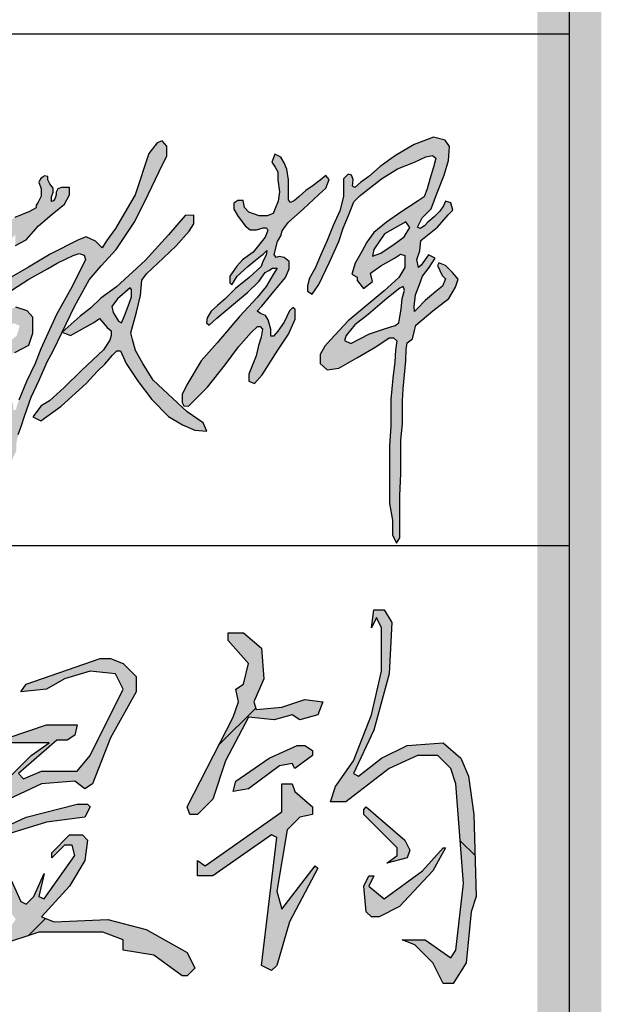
# Model space of a CAD drawing. Extents: x 687841 to 771941, y 252015 to 732780.
# Tile 33 of 98: x 770081 to 770991, y 393715 to 395254. Entities that reach past the tile are written whole.
import ezdxf

# ---------------------------------------------------------------- set-up
doc = ezdxf.new("R2010")
doc.units = 0
doc.header["$LTSCALE"] = 1000
doc.header["$MEASUREMENT"] = 0
doc.layers.get('0').update_dxf_attribs({"linetype": 'CONTINUOUS'})
doc.layers.add('PUB_TITLE', color=4, linetype='CONTINUOUS')

# ---------------------------------------------------------------- blocks, each defined once
blk = doc.blocks.new('李敬辉')
h = blk.add_hatch(color=3)
h.paths.add_polyline_path([(3996.515418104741, 949.8547423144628), (3919.837361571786, 887.2040602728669), (3809.476684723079, 792.9538422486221), (3729.932400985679, 732.1403451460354), (3679.72012962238, 668.5681476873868), (3669.576898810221, 638.6948370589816), (3706.946696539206, 622.1578117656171), (3817.454301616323, 677.6368172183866), (3907.141816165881, 707.510127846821), (3970.136618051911, 727.7812186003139), (3990.423079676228, 742.7178177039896), (3996.295476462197, 778.459170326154), (4005.99273953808, 824.1076287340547), (4011.865136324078, 887.0548775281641), (4025.745346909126, 937.199391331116), (4016.669824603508, 959.070908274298)], flags=16)
h.paths.add_polyline_path([(4032.029908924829, 1341.098688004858), (3905.536647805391, 1269.765277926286), (3844.168647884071, 1178.408328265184), (3835.401855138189, 1138.361473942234), (3884.24580103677, 1155.881958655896), (3964.399881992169, 1209.69499644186), (4023.263116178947, 1252.244680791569), (4055.82574677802, 1307.309189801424)], flags=16)
h.paths.add_polyline_path([(3256.286730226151, 1743.453381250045), (3239.085076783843, 1695.707533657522), (3257.897749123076, 1665.240977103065), (3275.375898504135, 1637.036219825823), (3275.375898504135, 1590.599689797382), (3284.339872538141, 1520.294819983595), (3276.611267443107, 1463.661475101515), (3258.577855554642, 1420.542940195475), (3246.484582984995, 1391.627491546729), (3212.206675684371, 1376.780794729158), (3163.259068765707, 1376.780794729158), (3103.362829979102, 1398.661867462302), (3077.601038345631, 1426.334985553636), (3069.228382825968, 1468.810022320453), (3038.314187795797, 1468.810022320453), (3013.840271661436, 1452.72099494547), (3013.840271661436, 1416.038003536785), (3040.246339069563, 1372.919468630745), (3083.009439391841, 1316.581341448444), (3111.423826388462, 1294.779525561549), (3148.46393700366, 1294.779525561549), (3188.041038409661, 1305.933942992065), (3207.829701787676, 1305.933942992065), (3215.440674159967, 1290.216354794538), (3199.203978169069, 1250.668987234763), (3128.95448232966, 1162.909061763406), (3065.652528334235, 1116.906139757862), (3031.318195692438, 1079.707135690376), (2990.226741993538, 1019.632357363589), (2990.226741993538, 979.9753792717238), (3002.529502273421, 969.2679479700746), (3034.675911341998, 1019.632357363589), (3096.34520427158, 1076.360360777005), (3141.856448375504, 1114.341140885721), (3172.364111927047, 1137.829385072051), (3187.867969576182, 1149.823362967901), (3209.302138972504, 1171.483865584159), (3205.360766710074, 1144.654355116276), (3186.409278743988, 1107.129554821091), (3176.238780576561, 1077.546627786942), (3105.422304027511, 1013.050216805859), (3024.622820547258, 946.3531636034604), (2961.744524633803, 885.9407848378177), (2916.392828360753, 845.5490227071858), (2879.880262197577, 812.3709826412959), (2856.711348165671, 773.9496244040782), (2851.288975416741, 744.3946902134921), (2868.049384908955, 729.617166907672), (2913.893921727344, 770.9940747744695), (3024.241978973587, 863.8615137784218), (3094.972180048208, 923.3870985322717), (3162.195641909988, 988.1211843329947), (3199.760592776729, 1041.004612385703), (3221.666419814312, 1053.467835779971), (3242.776986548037, 1066.727337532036), (3269.91904719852, 1066.727337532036), (3247.300663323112, 1030.263792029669), (3206.217772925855, 959.6751714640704), (3152.251845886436, 892.8381540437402), (3048.010324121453, 780.3212003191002), (2914.632393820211, 624.9261803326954), (2820.037656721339, 519.2316109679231), (2736.441353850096, 377.1421853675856), (2707.472380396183, 319.8508400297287), (2707.472380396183, 271.6054551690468), (2718.347773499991, 252.813600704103), (2745.398116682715, 249.2491786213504), (2858.105588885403, 362.5780372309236), (2963.060568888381, 494.8127452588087), (3040.665715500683, 600.8559323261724), (3088.007928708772, 652.0849720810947), (3116.167444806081, 687.1752943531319), (3154.265799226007, 721.2723765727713), (3169.925599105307, 721.2723765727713), (3184.202425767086, 706.992766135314), (3175.243860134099, 659.2123547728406), (3160.037915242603, 608.5996072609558), (3147.189131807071, 547.3029244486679), (3102.52858411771, 439.3196871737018), (3102.52858411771, 399.0522627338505), (3135.403099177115, 384.2168425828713), (3182.063628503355, 435.0809635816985), (3275.475052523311, 581.1097354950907), (3338.135209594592, 676.2815813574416), (3378.237827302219, 765.6095557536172), (3378.237827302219, 823.2136564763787), (3364.034915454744, 834.0665606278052), (3343.148121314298, 814.8652686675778), (3312.235729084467, 748.0779413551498), (3274.639454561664, 693.8133081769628), (3249.575346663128, 663.7589996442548), (3233.701464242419, 663.7589996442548), (3233.701464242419, 706.8915871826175), (3217.92876399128, 760.4662923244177), (3202.279780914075, 787.0130638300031), (3172.437801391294, 798.6499924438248), (3152.785700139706, 811.7415371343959), (3178.98850180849, 841.9247926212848), (3250.33274815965, 928.911598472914), (3319.167147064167, 1012.838261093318), (3341.295743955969, 1063.054429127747), (3341.295743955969, 1107.035683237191), (3311.164865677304, 1129.769020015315), (3281.898655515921, 1136.62872816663), (3265.639875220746, 1130.852084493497), (3253.712548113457, 1147.664878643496), (3273.430000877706, 1224.706243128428), (3292.2830108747, 1258.871452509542), (3300.910537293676, 1289.205127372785), (3335.226391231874, 1337.753936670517), (3426.717607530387, 1418.450559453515), (3514.865530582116, 1502.069117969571), (3559.831878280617, 1542.099671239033), (3577.818192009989, 1591.933678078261), (3558.19673836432, 1616.442143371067), (3526.311509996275, 1589.482786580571), (3483.798097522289, 1557.621759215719), (3439.649545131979, 1527.39454709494), (3401.22375709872, 1491.448700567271), (3374.244173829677, 1468.574050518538), (3349.717075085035, 1456.319817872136), (3337.453525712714, 1471.841905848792), (3337.453525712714, 1533.930145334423), (3337.453525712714, 1591.185291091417), (3327.696770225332, 1652.868702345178), (3311.992351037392, 1690.289625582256), (3293.066327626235, 1724.491596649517)])
h.paths.add_polyline_path([(2399.124112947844, 949.9947065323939), (2324.079618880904, 885.5519203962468), (2291.833830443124, 840.4419588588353), (2298.283123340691, 804.1196142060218), (2329.942550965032, 753.1511664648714), (2348.117257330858, 743.7777234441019), (2366.878549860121, 785.3726157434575), (2388.570970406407, 842.1994372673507), (2407.918398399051, 897.8546065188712), (2407.918398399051, 924.2175695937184), (2407.918398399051, 940.0353249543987)], flags=16)
h.paths.add_polyline_path([(2725.67412876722, 1378.992116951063), (2627.52381868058, 1264.198187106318), (2489.221313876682, 1112.62570795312), (2318.261982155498, 957.2734079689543), (2225.509707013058, 889.4683328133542), (2164.861024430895, 831.4172459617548), (2104.230369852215, 784.0029899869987), (1996.79991962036, 688.9801020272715), (2046.421999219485, 668.3485893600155), (2183.72958358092, 745.8025391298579), (2217.685102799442, 769.9677829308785), (2263.688511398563, 715.8439009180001), (2286.840974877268, 695.6006905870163), (2286.840974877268, 668.1276819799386), (2279.123411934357, 640.654785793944), (2241.555080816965, 583.8998013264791), (2112.426125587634, 460.6810373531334), (2008.493558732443, 361.153999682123), (1921.131205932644, 281.1597836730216), (1873.490178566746, 252.013724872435), (1823.904605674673, 185.949377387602), (1871.545633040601, 163.6041181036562), (1991.13461952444, 251.0421820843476), (2139.357033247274, 383.4063991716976), (2206.763738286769, 457.6508401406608), (2250.424633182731, 499.7481421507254), (2296.029172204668, 551.9527718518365), (2320.652946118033, 577.3518367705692), (2342.893868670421, 577.3518367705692), (2377.095244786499, 502.723140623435), (2447.917805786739, 397.0979350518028), (2527.450371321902, 290.3825824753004), (2627.415650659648, 188.7907072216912), (2710.223228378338, 140.1671379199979), (2783.640469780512, 107.7515374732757), (2853.79576930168, 101.2286428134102), (2831.842752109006, 151.6147124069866), (2737.541287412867, 216.0881141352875), (2653.026232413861, 296.2742328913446), (2536.300768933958, 404.1069383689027), (2474.980543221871, 501.9305721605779), (2432.451806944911, 579.2642313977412), (2413.376601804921, 645.4475203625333), (2403.83911190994, 683.5690516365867), (2436.72444377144, 807.2430084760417), (2460.581802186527, 906.2978777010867), (2469.262285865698, 996.3725527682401), (2496.638935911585, 1033.069709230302), (2598.221777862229, 1129.443673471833), (2672.22818559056, 1199.655244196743), (2749.127209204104, 1286.240246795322), (2776.503859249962, 1328.942261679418), (2776.503859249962, 1380.623234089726)])
h.paths.add_polyline_path([(1689.874286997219, 731.2899922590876), (1619.251386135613, 718.7695465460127), (1581.092187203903, 687.4684884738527), (1558.310649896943, 632.2648021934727), (1548.059025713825, 601.5328195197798), (1587.357143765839, 575.9228526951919), (1663.106082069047, 612.3459266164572), (1728.603170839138, 668.6878761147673), (1745.119751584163, 726.1679764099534), (1710.377760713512, 741.534023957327)], flags=16)
h.paths.add_polyline_path([(1183.492006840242, 736.0726089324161), (1135.321406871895, 680.4368885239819), (1135.321406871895, 637.9287999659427), (1187.871008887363, 631.0524534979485), (1265.444381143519, 671.0600728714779), (1343.643325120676, 713.5682738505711), (1415.586326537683, 756.7015359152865), (1451.870387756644, 777.3304628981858), (1476.894157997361, 766.0782391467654), (1476.894157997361, 656.6135171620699), (1466.108904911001, 576.700469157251), (1445.612867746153, 528.9126380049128), (1445.612867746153, 488.572139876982), (1491.573685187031, 468.7122853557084), (1546.399998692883, 468.7122853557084), (1627.277678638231, 509.4725637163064), (1666.32205254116, 542.217220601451), (1715.824696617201, 568.6917053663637), (1799.968600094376, 610.5205458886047), (1823.691424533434, 682.5129682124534), (1823.691424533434, 776.4544780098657), (1789.425147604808, 814.2065936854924), (1723.528738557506, 836.1555687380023), (1652.36071594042, 814.2065936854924), (1588.975382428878, 754.226473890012), (1566.47237777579, 775.8476291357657), (1572.098016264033, 819.5224234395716), (1640.482740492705, 889.1421993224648), (1699.32005942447, 937.5600380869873), (1798.997341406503, 1001.886468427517), (1910.19248946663, 1063.497030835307), (1966.90791238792, 1096.737689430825), (2020.896599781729, 1122.349454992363), (2062.887876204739, 1141.966817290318), (2097.244293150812, 1154.500191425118), (2128.328627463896, 1145.236471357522), (2134.872567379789, 1119.079800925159), (2057.26268841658, 959.4752868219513), (1963.602027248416, 793.8271290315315), (1869.933478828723, 588.9590862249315), (1838.080700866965, 503.2660219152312), (1786.626074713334, 396.7616836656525), (1740.733989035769, 285.180635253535), (1721.140253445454, 227.6262246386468), (1708.657889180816, 227.6262246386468), (1705.388736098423, 264.7481078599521), (1693.500845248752, 298.9002763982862), (1697.364471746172, 321.1733613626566), (1684.28763406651, 345.8222405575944), (1673.474888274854, 360.2560926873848), (1659.458791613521, 385.1543217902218), (1665.685438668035, 400.5263276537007), (1660.008195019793, 414.6172955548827), (1640.595640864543, 405.284324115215), (1640.595640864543, 365.7562929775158), (1657.332839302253, 320.4454350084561), (1666.274052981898, 251.4761273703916), (1666.274052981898, 180.9552967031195), (1666.274052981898, 123.1384953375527), (1666.274052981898, 64.65121477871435), (1644.698814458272, 8.411231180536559), (1644.698814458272, -29.43250765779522), (1644.698814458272, -68.853064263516), (1667.316972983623, -85.14692280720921), (1699.403213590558, -69.37874513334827), (1725.703366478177, -14.71557930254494), (1725.703366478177, 32.06349769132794), (1737.275541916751, 83.0474595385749), (1754.556735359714, 130.2676767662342), (1774.862351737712, 189.8965931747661), (1813.726220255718, 303.5021200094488), (1860.170864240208, 404.1981118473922), (1908.211211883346, 512.7007344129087), (1944.435104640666, 578.6309635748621), (1996.79991962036, 688.9801020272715), (2070.264259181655, 840.4708510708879), (2157.681822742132, 997.994451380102), (2228.243879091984, 1080.907680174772), (2316.446336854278, 1178.183823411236), (2427.769709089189, 1344.311569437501), (2506.371804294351, 1503.742168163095), (2572.071933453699, 1639.363335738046), (2617.341618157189, 1732.811059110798), (2617.341618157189, 1789.920652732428), (2589.362140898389, 1821.183937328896), (2559.721849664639, 1810.488647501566), (2511.144943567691, 1746.316683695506), (2429.485524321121, 1500.876667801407), (2312.816173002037, 1303.115547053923), (2260.44459752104, 1228.805227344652), (2233.130820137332, 1186.955813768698), (2195.347054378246, 1227.440548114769), (2139.353878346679, 1253.823859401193), (2094.286348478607, 1236.083366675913), (1925.694995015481, 1150.45719289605), (1796.810544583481, 1074.057977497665), (1563.674656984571, 938.5519290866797), (1446.220636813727, 861.5309128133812), (1288.392001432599, 792.7621643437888), (1232.417980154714, 768.0053609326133)])
h.paths.add_polyline_path([(1507.571059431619, 1611.519450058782), (1471.802373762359, 1551.269182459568), (1453.918143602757, 1489.48729035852), (1475.873096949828, 1432.023041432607), (1499.378007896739, 1368.198683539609), (1516.057618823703, 1322.90749057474), (1506.485097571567, 1297.615908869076), (1495.754379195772, 1275.149796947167), (1446.189313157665, 1256.257775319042), (1384.871791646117, 1233.280934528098), (1345.99507817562, 1178.441380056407), (1345.99507817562, 1146.784396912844), (1361.835383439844, 1129.934841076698), (1409.867393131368, 1150.35859962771), (1463.009440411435, 1178.441380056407), (1522.794130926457, 1196.312168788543), (1539.656398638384, 1176.398914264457), (1546.810135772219, 1106.447496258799), (1546.810135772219, 1050.79266427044), (1561.62847858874, 1031.900642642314), (1604.550901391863, 1046.707845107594), (1636.742605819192, 1085.513121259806), (1636.742605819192, 1138.104366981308), (1655.797304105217, 1165.83324591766), (1674.192628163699, 1205.149026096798), (1692.233025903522, 1237.834099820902), (1720.042798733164, 1265.622786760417), (1720.042798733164, 1239.892529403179), (1720.042798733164, 1200.782479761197), (1783.902043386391, 1235.775670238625), (1857.031062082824, 1317.083413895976), (1938.4000051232, 1387.069794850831), (2010.499174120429, 1445.734813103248), (2041.398946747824, 1501.312299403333), (2041.398946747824, 1544.539095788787), (1994.019550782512, 1544.539095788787), (1970.877453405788, 1537.53020489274), (1961.976802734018, 1517.251806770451), (1961.976802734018, 1500.886785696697), (1956.280178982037, 1482.387225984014), (1946.311369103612, 1466.733717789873), (1933.494360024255, 1462.820340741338), (1933.494360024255, 1489.146654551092), (1943.46316990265, 1517.251806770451), (1943.46316990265, 1540.376256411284), (1923.871011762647, 1567.552698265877), (1911.765883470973, 1591.388773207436), (1911.765883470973, 1609.888332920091), (1891.472210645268, 1614.513222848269), (1883.639719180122, 1608.821007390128), (1868.368197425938, 1597.266258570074), (1858.873524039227, 1574.795424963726), (1873.10978769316, 1539.779300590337), (1873.10978769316, 1518.307215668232), (1873.10978769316, 1493.006181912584), (1854.091821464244, 1459.176661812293), (1843.223864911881, 1441.290021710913), (1843.223864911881, 1424.680934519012), (1803.503440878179, 1402.03056448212), (1716.115623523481, 1368.089522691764), (1670.884489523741, 1330.801930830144), (1650.530648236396, 1304.248751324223), (1608.691933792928, 1304.248751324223), (1593.991674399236, 1337.581482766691), (1593.991674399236, 1420.390047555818), (1550.660241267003, 1470.996499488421), (1550.660241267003, 1520.699086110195), (1566.034522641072, 1577.631246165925), (1566.034522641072, 1619.200843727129), (1532.572970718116, 1619.200843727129)], flags=17)
h.paths.add_polyline_path([(168.3466233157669, 582.6222484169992), (174.9746187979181, 641.5664081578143), (267.1028996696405, 713.0941942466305), (434.7896980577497, 770.0514241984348), (553.4297355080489, 799.1924240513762), (623.6857664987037, 799.1924240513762), (670.081284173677, 766.0776770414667), (662.7905342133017, 731.6383851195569), (607.7787576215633, 654.1500345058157), (515.7140254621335, 561.9706123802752), (470.6440167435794, 525.5443906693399), (470.6440167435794, 498.3903206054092), (527.6442821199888, 480.5084021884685), (649.5983173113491, 493.0920285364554), (809.3890755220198, 516.2388499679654), (985.6238517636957, 537.9385875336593), (1089.192928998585, 557.1345957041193), (1145.989027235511, 572.9921481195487), (1190.25656444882, 543.7808851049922), (1208.631832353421, 504.5543672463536), (1178.563150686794, 451.1395248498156), (1102.556862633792, 432.7782430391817), (970.589623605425, 406.0708218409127), (837.7870119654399, 406.0708218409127), (676.0104691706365, 394.2933669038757), (617.3928665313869, 394.2933669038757), (617.3928665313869, 362.6638144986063), (653.1658338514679, 285.7908567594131), (662.541973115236, 223.9548901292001), (643.7896945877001, 171.4879820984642), (596.9089982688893, 109.6520154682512), (500.3347863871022, 64.68044425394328), (399.0723921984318, 64.68044425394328), (276.4846726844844, 64.68044425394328), (186.6862859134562, 64.68044425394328), (113.4294937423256, 31.87800294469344), (0, 0), (30.72039399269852, 82.64679088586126), (125.2450472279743, 138.1381626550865), (253.6920932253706, 168.2718404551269), (377.2470151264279, 168.2718404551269), (435.2929047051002, 152.5285078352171), (527.3369046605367, 169.1004960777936), (556.3599621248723, 220.4737720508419), (526.5078418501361, 280.9616977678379), (446.0727493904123, 328.1920328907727), (375.5884388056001, 362.9933206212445), (287.6904289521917, 362.9933206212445), (223.0109101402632, 326.5348340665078), (138.4296022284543, 258.589457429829), (74.57914622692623, 189.8155375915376), (15.70419383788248, 169.1004960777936), (-13.3188636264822, 198.9301873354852), (28.14261484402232, 265.2182527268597), (101.1145645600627, 355.5358697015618), (176.3168036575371, 421.4631759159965), (249.6434543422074, 448.7945339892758), (316.5685863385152, 466.821700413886), (361.9612963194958, 491.2455126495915), (424.2816255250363, 559.4976863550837), (478.9857993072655, 604.8560984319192), (519.722777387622, 656.02982702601), (537.1815466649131, 689.1763891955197), (503.4279410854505, 689.1763891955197), (447.5600596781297, 663.0080269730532), (349.7912672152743, 615.9049524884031), (291.5955198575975, 607.1822025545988), (224.6703878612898, 582.1769486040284), (183.9334097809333, 575.7801903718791)])
h.paths.add_polyline_path([(454.2038296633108, 1235.907652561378), (412.5976764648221, 1217.559074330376), (373.1659258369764, 1178.999550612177), (341.3327533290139, 1152.665817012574), (323.3288622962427, 1137.021977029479), (332.7221281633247, 1129.460761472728), (391.1698168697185, 1138.847020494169), (442.9317672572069, 1147.159600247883), (466.8387559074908, 1162.83430175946), (466.8387559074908, 1193.339756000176), (466.8387559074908, 1220.716419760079), (460.5765035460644, 1231.406313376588)], flags=16)
h.paths.add_polyline_path([(584.8570525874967, 1900.046747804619), (575.7411926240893, 1780.415339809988), (575.7411926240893, 1654.027426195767), (581.8109960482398, 1572.947222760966), (581.8109960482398, 1526.92552643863), (593.3682983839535, 1507.838679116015), (633.2214535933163, 1521.034438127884), (723.3524570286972, 1567.230836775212), (787.9111882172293, 1588.935071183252), (787.9111882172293, 1628.123365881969), (740.8409725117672, 1726.611632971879), (669.0421951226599, 1826.692456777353), (622.5840301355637, 1881.556069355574)], flags=16)
h.paths.add_polyline_path([(550.6811410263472, 2092.742400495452), (509.9966695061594, 2033.609823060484), (509.9966695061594, 1861.755685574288), (521.1927357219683, 1723.200103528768), (521.1927357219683, 1632.011223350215), (521.1927357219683, 1554.473632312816), (516.2323305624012, 1519.188821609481), (503.139267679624, 1492.229689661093), (449.9737839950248, 1471.613915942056), (373.7671597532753, 1446.783701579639), (280.4397912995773, 1421.155747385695), (207.0601833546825, 1394.815943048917), (197.086415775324, 1357.0860867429), (229.1453890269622, 1323.627443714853), (367.3555003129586, 1359.221637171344), (439.3099945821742, 1380.578265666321), (478.4934094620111, 1380.578265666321), (499.6499476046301, 1370.128053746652), (481.2163140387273, 1327.716197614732), (410.9089032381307, 1298.553950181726), (364.9214944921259, 1259.229063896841), (303.171075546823, 1209.664642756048), (255.0750664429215, 1158.070909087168), (215.4664160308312, 1107.183966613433), (185.0524980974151, 1049.936015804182), (185.0524980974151, 1017.424857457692), (251.5384228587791, 1017.424857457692), (369.657000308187, 1047.815754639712), (435.4355512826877, 1057.710494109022), (448.0700268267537, 1043.537571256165), (431.7497259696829, 976.1078700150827), (419.0185752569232, 915.1323741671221), (411.9944143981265, 871.703669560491), (411.9944143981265, 836.1711952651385), (428.6766274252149, 822.1336273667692), (470.8209165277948, 840.9965319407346), (509.8923324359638, 894.5146892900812), (537.9403002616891, 969.0337749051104), (552.2320000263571, 1029.111925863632), (565.0451781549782, 1083.280663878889), (635.5177705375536, 1094.60686068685), (742.3634374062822, 1103.083858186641), (827.3533049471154, 1113.971725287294), (889.6792679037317, 1120.504513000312), (898.396258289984, 1166.669321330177), (891.8584028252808, 1200.204185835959), (839.9929635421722, 1208.043418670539), (741.9276104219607, 1208.043418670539), (639.9972787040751, 1183.29841947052), (590.7506322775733, 1162.208566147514), (561.9979948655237, 1150.899569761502), (543.0334365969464, 1162.208566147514), (543.0334365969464, 1233.489025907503), (551.9782558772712, 1265.654714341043), (562.910662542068, 1301.765145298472), (577.3592059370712, 1349.307224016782), (611.1671208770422, 1410.878439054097), (685.8717870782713, 1450.109678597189), (791.5149861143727, 1489.544175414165), (880.2736077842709, 1536.030845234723), (910.2679239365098, 1580.682466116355), (878.4372302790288, 1632.06248735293), (784.2823764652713, 1783.283875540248), (711.3083985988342, 1895.599932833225), (631.0707127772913, 2001.038294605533), (590.4022411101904, 2061.445726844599)])
h.paths.add_polyline_path([(4308.846747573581, 1042.204819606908), (4267.878560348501, 1083.500671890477), (4228.514640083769, 1099.04018513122), (4220.252856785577, 1083.015012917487), (4247.953560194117, 1024.741894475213), (4267.048145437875, 1004.378168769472), (4249.923344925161, 960.0513323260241), (4210.08416141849, 929.9731905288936), (4146.341197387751, 875.1248672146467), (4101.189837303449, 829.122956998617), (4083.48363367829, 810.5452646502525), (4082.598233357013, 840.6234064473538), (4090.566160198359, 909.6262155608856), (4112.818124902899, 971.0614011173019), (4132.295129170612, 1019.717235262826), (4171.249137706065, 1071.911634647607), (4207.13094909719, 1126.366933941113), (4167.020669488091, 1145.554173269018), (4123.44180200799, 1086.066120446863), (4107.506173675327, 1071.911634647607), (4098.652846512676, 1118.798186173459), (4116.359275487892, 1170.107944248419), (4122.514261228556, 1230.956741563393), (4220.904118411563, 1309.410676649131), (4284.509618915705, 1383.892213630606), (4311.343175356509, 1410.70564788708), (4299.417200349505, 1453.4083372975), (4268.608243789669, 1464.332291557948), (4255.688249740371, 1436.525842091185), (4233.823887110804, 1405.740234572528), (4201.027343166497, 1371.975244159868), (4163.261605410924, 1339.203268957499), (4142.391036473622, 1317.355360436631), (4117.54506741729, 1301.465992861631), (4101.643692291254, 1310.403804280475), (4130.46483611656, 1365.023575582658), (4183.138155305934, 1418.65033167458), (4213.97392852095, 1504.523944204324), (4259.690466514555, 1618.729012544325), (4285.530229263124, 1705.127631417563), (4290.49942307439, 1788.546979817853), (4266.647473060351, 1825.29124070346), (4197.07875970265, 1844.159878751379), (4082.787527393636, 1799.470934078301), (3971.47790151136, 1734.92022372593), (3880.045050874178, 1669.376498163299), (3814.451737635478, 1609.79120112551), (3763.766005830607, 1574.040067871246), (3729.975668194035, 1544.247475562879), (3716.0618804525, 1552.19215935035), (3720.037280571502, 1591.915578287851), (3711.092686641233, 1617.73588491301), (3691.915172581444, 1624.639886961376), (3664.09165339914, 1595.464261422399), (3664.09165339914, 1561.48331015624), (3664.09165339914, 1490.946852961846), (3641.357214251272, 1406.537749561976), (3602.582809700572, 1319.361176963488), (3567.635750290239, 1230.604301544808), (3527.515329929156, 1141.619998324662), (3495.876409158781, 1067.594665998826), (3462.694291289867, 1007.449062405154), (3450.34736240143, 961.9543960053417), (3450.34736240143, 931.6814285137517), (3478.760397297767, 912.6919378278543), (3517.52826669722, 971.5595388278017), (3581.223005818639, 1103.582445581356), (3634.974624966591, 1225.510953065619), (3662.050207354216, 1304.942501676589), (3694.045406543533, 1379.116342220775), (3724.145862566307, 1459.309880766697), (3763.048040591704, 1498.651068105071), (3888.497931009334, 1596.280663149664), (3984.182460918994, 1656.481015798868), (4084.591905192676, 1696.024336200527), (4151.661711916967, 1727.636238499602), (4191.214700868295, 1735.075814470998), (4211.223756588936, 1719.731576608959), (4196.798649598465, 1665.329227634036), (4175.737209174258, 1594.785912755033), (4159.021644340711, 1536.324938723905), (4141.783492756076, 1490.39149293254), (4105.217743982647, 1466.902686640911), (4002.332604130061, 1399.738523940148), (3919.064636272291, 1339.385278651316), (3843.419584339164, 1278.446207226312), (3801.205436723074, 1220.788931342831), (3771.885593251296, 1165.123419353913), (3733.18352606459, 1097.738911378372), (3713.246131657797, 1032.698045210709), (3744.911418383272, 1014.533500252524), (3744.911418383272, 994.7867413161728), (3781.692376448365, 947.8822024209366), (3835.673401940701, 987.7510942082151), (3822.764900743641, 1038.173512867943), (3884.731881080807, 1080.20538582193), (3966.215527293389, 1126.077112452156), (4001.792890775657, 1149.586379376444), (4027.615301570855, 1142.705536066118), (4027.615301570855, 1072.17784771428), (3991.863967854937, 1011.12781670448), (3905.312424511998, 932.8783755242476), (3691.115405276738, 754.7451846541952), (3587.504187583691, 641.9545980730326), (3552.598367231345, 606.263947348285), (3525.81033149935, 555.9727240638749), (3525.81033149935, 503.2479221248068), (3567.210064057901, 465.9350355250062), (3636.209993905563, 474.8576701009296), (3747.421141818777, 538.9385728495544), (3854.573735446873, 600.5858969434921), (3933.314646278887, 654.1218168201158), (3960.102682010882, 654.1218168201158), (3978.872537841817, 637.0293190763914), (3970.741682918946, 581.1269359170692), (3966.852141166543, 512.5802190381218), (3956.398828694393, 415.5219478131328), (3943.816409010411, 288.6258910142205), (3943.816409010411, 132.3412831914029), (3935.493105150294, 15.7636808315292), (3935.493105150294, -184.6980185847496), (3935.493105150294, -325.9623860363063), (3953.33136390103, -425.0752645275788), (3953.33136390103, -512.7958426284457), (3978.413274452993, -561.782644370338), (3996.654684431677, -529.8842932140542), (3996.654684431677, -404.5691013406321), (3996.654684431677, -280.3931844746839), (4002.961556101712, -148.625361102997), (4002.961556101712, -50.3631727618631), (4002.961556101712, 46.63922519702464), (4013.067604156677, 147.7434178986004), (4013.118983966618, 282.2500430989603), (4017.588576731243, 353.2129133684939), (4032.327821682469, 518.2874989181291), (4035.505257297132, 586.5513644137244), (4041.065769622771, 624.652210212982), (4072.840351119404, 648.4651264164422), (4083.167242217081, 698.4724865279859), (4091.905190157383, 729.4293113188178), (4192.021003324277, 815.2594168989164), (4286.68559893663, 888.1750409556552), (4326.985623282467, 954.7306684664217), (4343.547274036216, 1002.014066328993)])
for points in [[(1715.824696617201, 568.6917053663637), (1799.968600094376, 610.5205458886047), (1823.691424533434, 682.5129682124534), (1823.691424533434, 776.4544780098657), (1789.425147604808, 814.2065936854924), (1723.528738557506, 836.1555687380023)], [(1699.32005942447, 937.5600380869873), (1798.997341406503, 1001.886468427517), (1910.19248946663, 1063.497030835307), (1966.90791238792, 1096.737689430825), (2020.896599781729, 1122.349454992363), (2062.887876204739, 1141.966817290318), (2097.244293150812, 1154.500191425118), (2128.328627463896, 1145.236471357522), (2134.872567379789, 1119.079800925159), (2057.26268841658, 959.4752868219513), (1963.602027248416, 793.8271290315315), (1869.933478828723, 588.9590862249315), (1838.080700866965, 503.2660219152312), (1786.626074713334, 396.7616836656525), (1740.733989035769, 285.180635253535)], [(1737.275541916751, 83.0474595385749), (1754.556735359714, 130.2676767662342), (1774.862351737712, 189.8965931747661), (1813.726220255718, 303.5021200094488), (1860.170864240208, 404.1981118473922), (1908.211211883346, 512.7007344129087), (1944.435104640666, 578.6309635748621), (1996.79991962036, 688.9801020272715), (2070.264259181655, 840.4708510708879), (2157.681822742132, 997.994451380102), (2228.243879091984, 1080.907680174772), (2316.446336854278, 1178.183823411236), (2427.769709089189, 1344.311569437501), (2506.371804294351, 1503.742168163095), (2572.071933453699, 1639.363335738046), (2617.341618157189, 1732.811059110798), (2617.341618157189, 1789.920652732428), (2589.362140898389, 1821.183937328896), (2559.721849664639, 1810.488647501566), (2511.144943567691, 1746.316683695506), (2429.485524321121, 1500.876667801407), (2312.816173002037, 1303.115547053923), (2260.44459752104, 1228.805227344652), (2233.130820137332, 1186.955813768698), (2195.347054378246, 1227.440548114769), (2139.353878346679, 1253.823859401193), (2094.286348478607, 1236.083366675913), (1925.694995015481, 1150.45719289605), (1796.810544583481, 1074.057977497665), (1563.674656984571, 938.5519290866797)], [(4267.048145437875, 1004.378168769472), (4249.923344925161, 960.0513323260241), (4210.08416141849, 929.9731905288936), (4146.341197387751, 875.1248672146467), (4101.189837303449, 829.122956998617), (4083.48363367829, 810.5452646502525), (4082.598233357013, 840.6234064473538), (4090.566160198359, 909.6262155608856), (4112.818124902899, 971.0614011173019), (4132.295129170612, 1019.717235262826), (4171.249137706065, 1071.911634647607), (4207.13094909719, 1126.366933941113), (4167.020669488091, 1145.554173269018), (4123.44180200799, 1086.066120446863), (4107.506173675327, 1071.911634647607), (4098.652846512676, 1118.798186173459), (4116.359275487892, 1170.107944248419), (4122.514261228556, 1230.956741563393), (4220.904118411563, 1309.410676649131), (4284.509618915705, 1383.892213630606), (4311.343175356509, 1410.70564788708), (4299.417200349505, 1453.4083372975), (4268.608243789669, 1464.332291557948), (4255.688249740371, 1436.525842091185), (4233.823887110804, 1405.740234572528), (4201.027343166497, 1371.975244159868), (4163.261605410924, 1339.203268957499), (4142.391036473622, 1317.355360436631), (4117.54506741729, 1301.465992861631), (4101.643692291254, 1310.403804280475), (4130.46483611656, 1365.023575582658), (4183.138155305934, 1418.65033167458), (4213.97392852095, 1504.523944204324), (4259.690466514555, 1618.729012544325), (4285.530229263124, 1705.127631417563), (4290.49942307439, 1788.546979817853), (4266.647473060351, 1825.29124070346), (4197.07875970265, 1844.159878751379), (4082.787527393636, 1799.470934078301), (3971.47790151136, 1734.92022372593), (3880.045050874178, 1669.376498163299), (3814.451737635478, 1609.79120112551), (3763.766005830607, 1574.040067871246), (3729.975668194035, 1544.247475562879), (3716.0618804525, 1552.19215935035), (3720.037280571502, 1591.915578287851), (3711.092686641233, 1617.73588491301), (3691.915172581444, 1624.639886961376), (3664.09165339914, 1595.464261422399), (3664.09165339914, 1561.48331015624), (3664.09165339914, 1490.946852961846), (3641.357214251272, 1406.537749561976), (3602.582809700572, 1319.361176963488), (3567.635750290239, 1230.604301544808), (3527.515329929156, 1141.619998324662), (3495.876409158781, 1067.594665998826), (3462.694291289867, 1007.449062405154), (3450.34736240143, 961.9543960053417), (3450.34736240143, 931.6814285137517), (3478.760397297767, 912.6919378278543), (3517.52826669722, 971.5595388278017), (3581.223005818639, 1103.582445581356), (3634.974624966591, 1225.510953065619), (3662.050207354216, 1304.942501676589), (3694.045406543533, 1379.116342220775), (3724.145862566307, 1459.309880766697), (3763.048040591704, 1498.651068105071), (3888.497931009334, 1596.280663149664), (3984.182460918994, 1656.481015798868), (4084.591905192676, 1696.024336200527), (4151.661711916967, 1727.636238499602), (4191.214700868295, 1735.075814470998), (4211.223756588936, 1719.731576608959), (4196.798649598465, 1665.329227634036), (4175.737209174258, 1594.785912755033), (4159.021644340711, 1536.324938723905), (4141.783492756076, 1490.39149293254), (4105.217743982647, 1466.902686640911), (4002.332604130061, 1399.738523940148), (3919.064636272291, 1339.385278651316), (3843.419584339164, 1278.446207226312), (3801.205436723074, 1220.788931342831), (3771.885593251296, 1165.123419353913), (3733.18352606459, 1097.738911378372), (3713.246131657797, 1032.698045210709), (3744.911418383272, 1014.533500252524), (3744.911418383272, 994.7867413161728), (3781.692376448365, 947.8822024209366), (3835.673401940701, 987.7510942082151), (3822.764900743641, 1038.173512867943), (3884.731881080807, 1080.20538582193), (3966.215527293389, 1126.077112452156), (4001.792890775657, 1149.586379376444), (4027.615301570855, 1142.705536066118), (4027.615301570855, 1072.17784771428), (3991.863967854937, 1011.12781670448), (3905.312424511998, 932.8783755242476), (3691.115405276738, 754.7451846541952), (3587.504187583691, 641.9545980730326), (3552.598367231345, 606.263947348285), (3525.81033149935, 555.9727240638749), (3525.81033149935, 503.2479221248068), (3567.210064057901, 465.9350355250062), (3636.209993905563, 474.8576701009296), (3747.421141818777, 538.9385728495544), (3854.573735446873, 600.5858969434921), (3933.314646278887, 654.1218168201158), (3960.102682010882, 654.1218168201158), (3978.872537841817, 637.0293190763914), (3970.741682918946, 581.1269359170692), (3966.852141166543, 512.5802190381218), (3956.398828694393, 415.5219478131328), (3943.816409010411, 288.6258910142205), (3943.816409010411, 132.3412831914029), (3935.493105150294, 15.7636808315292), (3935.493105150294, -184.6980185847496), (3935.493105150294, -325.9623860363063), (3953.33136390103, -425.0752645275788), (3953.33136390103, -512.7958426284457), (3978.413274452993, -561.782644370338), (3996.654684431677, -529.8842932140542), (3996.654684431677, -404.5691013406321), (3996.654684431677, -280.3931844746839), (4002.961556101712, -148.625361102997), (4002.961556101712, -50.3631727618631), (4002.961556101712, 46.63922519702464), (4013.067604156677, 147.7434178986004), (4013.118983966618, 282.2500430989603), (4017.588576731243, 353.2129133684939), (4032.327821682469, 518.2874989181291), (4035.505257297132, 586.5513644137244), (4041.065769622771, 624.652210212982), (4072.840351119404, 648.4651264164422), (4083.167242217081, 698.4724865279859), (4091.905190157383, 729.4293113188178), (4192.021003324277, 815.2594168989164), (4286.68559893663, 888.1750409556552), (4326.985623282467, 954.7306684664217), (4343.547274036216, 1002.014066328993), (4308.846747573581, 1042.204819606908)], [(1720.042798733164, 1200.782479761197), (1783.902043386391, 1235.775670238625), (1857.031062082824, 1317.083413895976), (1938.4000051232, 1387.069794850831), (2010.499174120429, 1445.734813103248), (2041.398946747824, 1501.312299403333), (2041.398946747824, 1544.539095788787), (1994.019550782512, 1544.539095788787), (1970.877453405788, 1537.53020489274), (1961.976802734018, 1517.251806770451), (1961.976802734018, 1500.886785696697), (1956.280178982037, 1482.387225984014), (1946.311369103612, 1466.733717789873), (1933.494360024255, 1462.820340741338), (1933.494360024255, 1489.146654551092), (1943.46316990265, 1517.251806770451), (1943.46316990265, 1540.376256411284), (1923.871011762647, 1567.552698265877), (1911.765883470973, 1591.388773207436), (1911.765883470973, 1609.888332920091), (1891.472210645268, 1614.513222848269), (1883.639719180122, 1608.821007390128), (1868.368197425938, 1597.266258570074), (1858.873524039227, 1574.795424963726), (1873.10978769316, 1539.779300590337), (1873.10978769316, 1518.307215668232), (1873.10978769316, 1493.006181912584), (1854.091821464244, 1459.176661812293), (1843.223864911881, 1441.290021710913), (1843.223864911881, 1424.680934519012), (1803.503440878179, 1402.03056448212), (1716.115623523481, 1368.089522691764)], [(4308.846747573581, 1042.204819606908), (4267.878560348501, 1083.500671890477), (4228.514640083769, 1099.04018513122), (4220.252856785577, 1083.015012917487), (4247.953560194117, 1024.741894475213), (4267.048145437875, 1004.378168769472)]]:
    blk.add_lwpolyline(points)
for points in [[(3256.286730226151, 1743.453381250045), (3239.085076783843, 1695.707533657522), (3257.897749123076, 1665.240977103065), (3275.375898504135, 1637.036219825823), (3275.375898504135, 1590.599689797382), (3284.339872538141, 1520.294819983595), (3276.611267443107, 1463.661475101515), (3258.577855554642, 1420.542940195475), (3246.484582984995, 1391.627491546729), (3212.206675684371, 1376.780794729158), (3163.259068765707, 1376.780794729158), (3103.362829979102, 1398.661867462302), (3077.601038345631, 1426.334985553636), (3069.228382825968, 1468.810022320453), (3038.314187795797, 1468.810022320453), (3013.840271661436, 1452.72099494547), (3013.840271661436, 1416.038003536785), (3040.246339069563, 1372.919468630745), (3083.009439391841, 1316.581341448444), (3111.423826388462, 1294.779525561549), (3148.46393700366, 1294.779525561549), (3188.041038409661, 1305.933942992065), (3207.829701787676, 1305.933942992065), (3215.440674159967, 1290.216354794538), (3199.203978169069, 1250.668987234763), (3128.95448232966, 1162.909061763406), (3065.652528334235, 1116.906139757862), (3031.318195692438, 1079.707135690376), (2990.226741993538, 1019.632357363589), (2990.226741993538, 979.9753792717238), (3002.529502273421, 969.2679479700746), (3034.675911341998, 1019.632357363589), (3096.34520427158, 1076.360360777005), (3141.856448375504, 1114.341140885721), (3172.364111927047, 1137.829385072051), (3187.867969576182, 1149.823362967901), (3209.302138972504, 1171.483865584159), (3205.360766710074, 1144.654355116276), (3186.409278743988, 1107.129554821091), (3176.238780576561, 1077.546627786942), (3105.422304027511, 1013.050216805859), (3024.622820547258, 946.3531636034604), (2961.744524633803, 885.9407848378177), (2916.392828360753, 845.5490227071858), (2879.880262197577, 812.3709826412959), (2856.711348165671, 773.9496244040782), (2851.288975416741, 744.3946902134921), (2868.049384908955, 729.617166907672), (2913.893921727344, 770.9940747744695), (3024.241978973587, 863.8615137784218), (3094.972180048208, 923.3870985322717), (3162.195641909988, 988.1211843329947), (3199.760592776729, 1041.004612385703), (3221.666419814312, 1053.467835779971), (3242.776986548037, 1066.727337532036), (3269.91904719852, 1066.727337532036), (3247.300663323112, 1030.263792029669), (3206.217772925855, 959.6751714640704), (3152.251845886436, 892.8381540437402), (3048.010324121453, 780.3212003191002), (2914.632393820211, 624.9261803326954), (2820.037656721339, 519.2316109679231), (2736.441353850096, 377.1421853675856), (2707.472380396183, 319.8508400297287), (2707.472380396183, 271.6054551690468), (2718.347773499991, 252.813600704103), (2745.398116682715, 249.2491786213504), (2858.105588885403, 362.5780372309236), (2963.060568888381, 494.8127452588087), (3040.665715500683, 600.8559323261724), (3088.007928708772, 652.0849720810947), (3116.167444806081, 687.1752943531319), (3154.265799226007, 721.2723765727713), (3169.925599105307, 721.2723765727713), (3184.202425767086, 706.992766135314), (3175.243860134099, 659.2123547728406), (3160.037915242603, 608.5996072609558), (3147.189131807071, 547.3029244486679), (3102.52858411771, 439.3196871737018), (3102.52858411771, 399.0522627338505), (3135.403099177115, 384.2168425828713), (3182.063628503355, 435.0809635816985), (3275.475052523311, 581.1097354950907), (3338.135209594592, 676.2815813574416), (3378.237827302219, 765.6095557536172), (3378.237827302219, 823.2136564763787), (3364.034915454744, 834.0665606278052), (3343.148121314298, 814.8652686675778), (3312.235729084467, 748.0779413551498), (3274.639454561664, 693.8133081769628), (3249.575346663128, 663.7589996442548), (3233.701464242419, 663.7589996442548), (3233.701464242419, 706.8915871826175), (3217.92876399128, 760.4662923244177), (3202.279780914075, 787.0130638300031), (3172.437801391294, 798.6499924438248), (3152.785700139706, 811.7415371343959), (3178.98850180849, 841.9247926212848), (3250.33274815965, 928.911598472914), (3319.167147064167, 1012.838261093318), (3341.295743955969, 1063.054429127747), (3341.295743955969, 1107.035683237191), (3311.164865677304, 1129.769020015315), (3281.898655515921, 1136.62872816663), (3265.639875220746, 1130.852084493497), (3253.712548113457, 1147.664878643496), (3273.430000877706, 1224.706243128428), (3292.2830108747, 1258.871452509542), (3300.910537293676, 1289.205127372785), (3335.226391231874, 1337.753936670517), (3426.717607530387, 1418.450559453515), (3514.865530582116, 1502.069117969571), (3559.831878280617, 1542.099671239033), (3577.818192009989, 1591.933678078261), (3558.19673836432, 1616.442143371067), (3526.311509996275, 1589.482786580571), (3483.798097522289, 1557.621759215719), (3439.649545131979, 1527.39454709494), (3401.22375709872, 1491.448700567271), (3374.244173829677, 1468.574050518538), (3349.717075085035, 1456.319817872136), (3337.453525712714, 1471.841905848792), (3337.453525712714, 1533.930145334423), (3337.453525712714, 1591.185291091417), (3327.696770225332, 1652.868702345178), (3311.992351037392, 1690.289625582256), (3293.066327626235, 1724.491596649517)], [(2725.67412876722, 1378.992116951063), (2627.52381868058, 1264.198187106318), (2489.221313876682, 1112.62570795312), (2318.261982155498, 957.2734079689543), (2225.509707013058, 889.4683328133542), (2164.861024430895, 831.4172459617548), (2104.230369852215, 784.0029899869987), (1996.79991962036, 688.9801020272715), (2046.421999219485, 668.3485893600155), (2183.72958358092, 745.8025391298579), (2217.685102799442, 769.9677829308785), (2263.688511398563, 715.8439009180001), (2286.840974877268, 695.6006905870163), (2286.840974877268, 668.1276819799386), (2279.123411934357, 640.654785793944), (2241.555080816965, 583.8998013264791), (2112.426125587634, 460.6810373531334), (2008.493558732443, 361.153999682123), (1921.131205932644, 281.1597836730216), (1873.490178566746, 252.013724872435), (1823.904605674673, 185.949377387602), (1871.545633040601, 163.6041181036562), (1991.13461952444, 251.0421820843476), (2139.357033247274, 383.4063991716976), (2206.763738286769, 457.6508401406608), (2250.424633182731, 499.7481421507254), (2296.029172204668, 551.9527718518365), (2320.652946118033, 577.3518367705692), (2342.893868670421, 577.3518367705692), (2377.095244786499, 502.723140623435), (2447.917805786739, 397.0979350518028), (2527.450371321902, 290.3825824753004), (2627.415650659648, 188.7907072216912), (2710.223228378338, 140.1671379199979), (2783.640469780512, 107.7515374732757), (2853.79576930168, 101.2286428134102), (2831.842752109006, 151.6147124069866), (2737.541287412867, 216.0881141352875), (2653.026232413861, 296.2742328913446), (2536.300768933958, 404.1069383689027), (2474.980543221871, 501.9305721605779), (2432.451806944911, 579.2642313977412), (2413.376601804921, 645.4475203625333), (2403.83911190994, 683.5690516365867), (2436.72444377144, 807.2430084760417), (2460.581802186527, 906.2978777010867), (2469.262285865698, 996.3725527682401), (2496.638935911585, 1033.069709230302), (2598.221777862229, 1129.443673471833), (2672.22818559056, 1199.655244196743), (2749.127209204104, 1286.240246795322), (2776.503859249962, 1328.942261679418), (2776.503859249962, 1380.623234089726)], [(4032.029908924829, 1341.098688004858), (3905.536647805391, 1269.765277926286), (3844.168647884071, 1178.408328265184), (3835.401855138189, 1138.361473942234), (3884.24580103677, 1155.881958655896), (3964.399881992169, 1209.69499644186), (4023.263116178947, 1252.244680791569), (4055.82574677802, 1307.309189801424)], [(2399.124112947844, 949.9947065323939), (2324.079618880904, 885.5519203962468), (2291.833830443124, 840.4419588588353), (2298.283123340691, 804.1196142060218), (2329.942550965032, 753.1511664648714), (2348.117257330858, 743.7777234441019), (2366.878549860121, 785.3726157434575), (2388.570970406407, 842.1994372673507), (2407.918398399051, 897.8546065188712), (2407.918398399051, 924.2175695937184), (2407.918398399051, 940.0353249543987)], [(3996.515418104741, 949.8547423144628), (3919.837361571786, 887.2040602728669), (3809.476684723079, 792.9538422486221), (3729.932400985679, 732.1403451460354), (3679.72012962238, 668.5681476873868), (3669.576898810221, 638.6948370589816), (3706.946696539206, 622.1578117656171), (3817.454301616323, 677.6368172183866), (3907.141816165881, 707.510127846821), (3970.136618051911, 727.7812186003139), (3990.423079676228, 742.7178177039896), (3996.295476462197, 778.459170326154), (4005.99273953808, 824.1076287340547), (4011.865136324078, 887.0548775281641), (4025.745346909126, 937.199391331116), (4016.669824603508, 959.070908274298)]]:
    blk.add_lwpolyline(points, close=True)
blk = doc.blocks.new('毛昱钧')
at = {"linetype": 'Continuous'}
h = blk.add_hatch(dxfattribs=at)
h.set_pattern_fill('ANSI38', color=256, scale=100)
h.set_pattern_definition([(45, (0, 0), (-112.2532015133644, 112.2532015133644), []), (135, (0, 0), (-336.7596045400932, 112.2532015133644), [396.875, -238.125])])
h.paths.add_polyline_path([(86.00000000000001, 53), (94.99999999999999, 57), (107, 58.99999999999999), (110, 61.00000000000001), (111, 65.99999999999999), (108, 68), (105, 64), (100, 64), (83, 57), (83, 68), (88, 77), (103, 92), (103, 98), (100, 100), (93, 100), (91, 102), (92, 109), (86, 117), (76, 121), (73, 121), (75, 118), (81, 116), (88, 110), (88, 101), (74, 95), (51, 77), (16, 56), (11, 56), (10, 54), (21, 54), (53, 73), (78, 92), (85, 94), (86, 85), (84, 79), (66, 56), (65, 51), (77, 50), (79, 48), (79, 42), (83, 33), (88, 29), (107, 27), (127, 28), (141, 35), (150, 47), (153, 60), (151, 91), (147, 113), (142, 121), (147, 88), (147, 56), (144, 47), (135, 38), (124, 33), (91, 33), (83, 41), (83, 50)])
h.paths.add_polyline_path([(77, 55), (73, 55), (72, 58), (79, 65), (80, 64), (80, 58)], flags=16)
h.paths.add_polyline_path([(87.99999999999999, 85), (86.99999999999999, 86.00000000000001), (89.00000000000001, 92), (92, 95), (94, 95), (95, 94), (92, 88)], flags=16)
h.paths.add_polyline_path([(102, 143), (102, 147), (97, 152), (88, 155), (88, 153), (94, 147), (92, 145), (58, 130), (55, 127), (81, 134)])
h.paths.add_polyline_path([(222, 112), (208, 112), (201, 109), (199, 111), (214, 124), (218, 124), (221, 126), (222, 130), (210, 130), (195, 125), (192, 128), (190, 127), (188, 129), (188, 141), (186, 146), (178, 150), (177, 148), (183, 143), (183, 116), (186, 110), (188, 110), (191, 114), (191, 123), (211, 123), (204, 118), (188, 102), (191, 99), (208, 107), (221, 108), (225, 105), (228, 107), (235, 125), (245, 143), (245, 149), (240, 154), (235, 156), (231, 156), (202, 146), (200, 143), (210, 144), (217, 148), (227, 151), (237, 150), (240, 144), (227, 118)])
h.paths.add_polyline_path([(225, 94.00000000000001), (227, 98), (226, 99), (222, 99), (202, 94), (187, 87), (182, 87), (182, 85), (187, 85), (210, 92)])
h.paths.add_polyline_path([(221, 79.00000000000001), (209, 62), (207, 63), (209, 72), (205, 63), (202, 60), (200, 61), (195, 72), (196, 80), (194, 82), (192, 80), (192, 67), (195, 58), (198, 54), (195, 50), (184, 46), (178, 42), (163, 40), (159, 37), (162, 35), (175, 35), (192, 44), (207, 49), (232, 49), (240, 46), (240, 42), (252, 40), (263, 32), (265, 32), (268, 35), (265, 41), (249, 50), (234, 54), (213, 53), (208, 55), (219, 67), (225, 77), (226, 85), (224, 87), (219, 87), (212, 80), (212, 78), (217, 83), (220, 83)])
h.paths.add_polyline_path([(280, 116), (289, 133), (299, 132), (306, 134), (309, 132), (316, 134), (318, 139), (311, 140), (302, 137), (292, 136), (291, 139), (295, 148), (294, 160), (287, 166), (283, 166), (281, 166), (281, 163), (289, 154), (287, 146), (284, 144), (285, 139), (283, 133), (265, 98), (266, 95), (269, 95), (275, 101)])
h.paths.add_polyline_path([(284, 108), (283, 104), (289, 105), (301, 114), (306, 115), (307, 113), (314, 118), (314, 120), (311, 122), (308, 122), (297, 117)], flags=17)
h.paths.add_polyline_path([(298, 87), (300, 86), (294, 36), (298, 34), (300, 36), (305, 53), (316, 74), (315, 75), (302, 58), (300, 65), (304, 89), (309, 94), (314, 95), (314, 98), (307, 104), (306, 107), (302, 107), (302, 96), (272, 75), (269, 77), (269, 71), (275, 71)])
h.paths.add_polyline_path([(332, 110), (330, 111), (338, 128), (344, 150), (345, 170), (342, 175), (338, 175), (337, 168), (339, 172), (341, 168), (341, 151), (337, 134), (330, 116), (323, 106), (321, 100), (327, 100), (344, 113), (355, 118), (363, 118), (368, 113), (370, 107), (373, 68), (370, 42), (368, 39), (358, 46), (349, 46), (354, 44), (361, 37), (365, 29), (369, 29), (374, 37), (376, 57), (378, 63), (377, 95), (375, 110), (372, 117), (365, 123), (351, 122), (341, 117)])
h.paths.add_polyline_path([(347, 82.00000000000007), (346.9999999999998, 78.99999999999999), (343.0000000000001, 76.00000000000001), (351, 78), (352, 81), (350, 85), (335, 98), (334, 97), (334, 95)], flags=17)
h.paths.add_polyline_path([(342, 62), (336, 67), (338, 71), (336, 71), (334, 67), (335, 57), (337, 55), (340, 55), (348, 59), (361, 73), (366, 82), (365, 82), (357, 73)], flags=17)
h = blk.add_hatch(color=256, dxfattribs=at)
h.dxf.hatch_style = 1
h.paths.add_polyline_path([(88, 101), (74, 95), (51, 77), (16, 56), (11, 56), (10, 54), (21, 54), (53, 73), (78, 92), (85, 94), (86, 85), (84, 79), (66, 56), (65, 51), (77, 50), (79, 48), (79, 42), (83, 33), (88, 29), (107, 27), (127, 28), (141, 35), (150, 47), (153, 60), (151, 91), (147, 113), (142, 121), (147, 88), (147, 56), (144, 47), (135, 38), (124, 33), (91, 33), (83, 41), (83, 50), (86, 53), (95, 57), (107, 59), (110, 61), (111, 66), (108, 68), (105, 64), (100, 64), (83, 57), (83, 68), (88, 77), (103, 92), (103, 98), (100, 100), (93, 100), (91, 102), (92, 109), (86, 117), (76, 121), (73, 121), (75, 118), (81, 116), (88, 110)])
h.paths.add_polyline_path([(92, 95), (94, 95), (95, 94), (92, 88), (88, 85), (87, 86), (89, 92)], flags=16)
h.paths.add_polyline_path([(79, 65), (80, 64), (80, 58), (77, 55), (73, 55), (72, 58)], flags=16)
h.paths.add_polyline_path([(57.99999999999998, 130), (55, 127), (80.99999999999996, 133.9999999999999), (102, 143), (102, 147), (97, 152), (88, 155), (88, 153), (94, 147), (92, 145)])
h.paths.add_polyline_path([(200, 61), (195, 72), (196, 80), (194, 82), (192, 80), (192, 67), (195, 58), (198, 54), (195, 50), (184, 46), (178, 42), (163, 40), (159, 37), (162, 35), (175, 35), (192, 44), (207, 49), (232, 49), (240, 46), (240, 42), (252, 40), (263, 32), (265, 32), (268, 35), (265, 41), (249, 50), (234, 54), (213, 53), (208, 55), (219, 67), (225, 77), (226, 85), (224, 87), (219, 87), (212, 80), (212, 78), (217, 83), (220, 83), (221, 79), (209, 62), (207, 63), (209, 72), (205, 63), (202, 60)])
h.paths.add_polyline_path([(210, 92), (225, 93.99999999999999), (227, 97.99999999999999), (226, 99), (222, 99), (202, 94), (187, 87), (182, 87), (182, 85), (187, 85)])
h.paths.add_polyline_path([(201, 109), (199, 111), (214, 124), (218, 124), (221, 126), (222, 130), (210, 130), (195, 125), (192, 128), (190, 127), (188, 129), (188, 141), (186, 146), (178, 150), (177, 148), (183, 143), (183, 116), (186, 110), (188, 110), (191, 114), (191, 123), (211, 123), (204, 118), (188, 102), (191, 99), (208, 107), (221, 108), (225, 105), (228, 107), (235, 125), (245, 143), (245, 149), (240, 154), (235, 156), (231, 156), (202, 146), (200, 143), (210, 144), (217, 148), (227, 151), (237, 150), (240, 144), (227, 118), (222, 112), (208, 112)])
h.paths.add_polyline_path([(289, 133), (299, 132), (306, 134), (309, 132), (316, 134), (318, 139), (311, 140), (302, 137), (292, 136), (291, 139), (295, 148), (294, 160), (287, 166), (283, 166), (281, 166), (281, 163), (289, 154), (287, 146), (284, 144), (285, 139), (283, 133), (265, 98), (266, 95), (269, 95), (275, 101), (280, 116)])
h.paths.add_polyline_path([(301, 114), (306, 115), (307, 113), (314, 118), (314, 120), (311, 122), (308, 122), (297, 117), (284, 108), (283, 104), (289, 105)], flags=17)
h.paths.add_polyline_path([(302, 96), (272, 75), (269, 77), (269, 71), (275, 71), (298, 87), (300, 86), (294, 36), (298, 34), (300, 36), (305, 53), (316, 74), (315, 75), (302, 58), (300, 65), (304, 89), (309, 94), (314, 95), (314, 98), (307, 104), (306, 107), (302, 107)])
h.paths.add_polyline_path([(335, 97.99999999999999), (334, 97), (334, 95), (347, 82), (347, 79), (343, 76), (351, 78), (352, 81), (350, 85)], flags=17)
h.paths.add_polyline_path([(361.0000000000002, 73.00000000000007), (366.0000000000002, 82), (365, 82), (357, 73), (342, 62), (336, 67), (338, 71), (336, 71), (334, 67), (335, 57), (337, 55), (340, 55), (348, 59)], flags=17)
h.paths.add_polyline_path([(344, 113), (354.9999999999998, 118), (363.0000000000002, 118), (368, 113), (370, 107.0000000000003), (373, 67.99999999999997), (370, 41.99999999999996), (368, 39.00000000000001), (358, 46), (349, 46), (354, 44), (361, 37), (365, 29), (369, 29), (374, 37), (376, 57), (378, 63), (377, 95), (375, 110), (372, 117), (365, 123), (351, 122), (341, 117), (332, 110), (330, 111), (338, 128), (344, 150), (345, 170), (342, 175), (338, 175), (337, 168), (339, 172), (341, 168), (341, 151), (337, 134), (330, 116), (323, 106), (321, 100), (327, 100)])
for points in [[(338, 175), (342, 175), (345, 170), (344, 150), (338, 128), (330, 111), (332, 110), (341, 117), (351, 122), (365, 123), (372, 117), (375, 110), (377, 95), (378, 63), (376, 57), (374, 37), (369, 29), (365, 29), (361, 37), (354, 44), (349, 46), (358, 46), (368, 39), (370, 42), (373, 68), (370, 107), (368, 113), (363, 118), (355, 118), (344, 113), (327, 100), (321, 100), (323, 106), (330, 116), (337, 134), (341, 151), (341, 168), (339, 172), (337, 168), (338, 175)], [(281, 166), (283, 166), (287, 166), (294, 160), (295, 148), (291, 139), (292, 136), (302, 137), (311, 140), (318, 139), (316, 134), (309, 132), (306, 134), (299, 132), (289, 133), (280, 116), (275, 101), (269, 95), (266, 95), (265, 98), (283, 133), (285, 139), (284, 144), (287, 146), (289, 154), (281, 163), (281, 166)], [(231, 156), (235, 156), (240, 154), (245, 149), (245, 143), (235, 125), (228, 107), (225, 105), (221, 108), (208, 107), (191, 99)], [(188, 102), (204, 118), (211, 123), (191, 123)], [(195, 125), (210, 130), (222, 130), (221, 126), (218, 124), (214, 124), (199, 111), (201, 109), (208, 112), (222, 112), (227, 118), (240, 144), (237, 150), (227, 151), (217, 148), (210, 144), (200, 143), (202, 146), (231, 156)], [(308, 122), (311, 122), (314, 120), (314, 118), (307, 113), (306, 115), (301, 114), (289, 105), (283, 104), (284, 108), (297, 117), (308, 122)], [(302, 107), (306, 107), (307, 104), (314, 98), (314, 95), (309, 94), (304, 89), (300, 65), (302, 58), (315, 75), (316, 74), (305, 53), (300, 36), (298, 34), (294, 36), (300, 86), (298, 87), (275, 71), (269, 71), (269, 77), (272, 75), (302, 96), (302, 107)], [(222, 99), (226, 99), (227, 98), (225, 94), (210, 92), (187, 85), (182, 85), (182, 87), (187, 87), (202, 94), (222, 99)], [(334, 97), (335, 98), (350, 85), (352, 81), (351, 78), (343, 76), (347, 79), (347, 82), (334, 95), (334, 97)], [(219, 87), (224, 87), (226, 85), (225, 77), (219, 67), (208, 55), (213, 53), (234, 54), (249, 50), (265, 41), (268, 35), (265, 32), (263, 32), (252, 40), (240, 42), (240, 46), (232, 49), (207, 49), (192, 44)], [(195, 72), (200, 61), (202, 60), (205, 63), (209, 72), (207, 63), (209, 62), (221, 79), (220, 83), (217, 83), (212, 78), (212, 80), (219, 87)], [(365, 82), (366, 82), (361, 73), (348, 59), (340, 55), (337, 55), (335, 57), (334, 67), (336, 71), (338, 71), (336, 67), (342, 62), (357, 73), (365, 82)]]:
    blk.add_lwpolyline(points, dxfattribs=at)
blk = doc.blocks.new('wrtgtg')
at = {"color": 4}
blk.add_line((7804.323675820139, -4841.225563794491), (7804.323675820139, 52558.77443620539), dxfattribs=at)
at = {"layer": 'PUB_TITLE'}
for p, q in [((7804.323675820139, -4841.225563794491), (7804.323675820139, 52558.77443620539)), ((2204.323675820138, 7158.774436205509), (7804.323675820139, 7158.774436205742)), ((2204.323675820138, 6358.774436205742), (7804.323675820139, 6358.774436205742))]:
    blk.add_line(p, q, dxfattribs=at)
at = {"layer": 'PUB_TITLE', "const_width": 100}
blk.add_lwpolyline([(-72795.67632417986, -4841.225563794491), (7804.323675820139, -4841.225563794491), (7804.323675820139, 52558.77443620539), (-72795.67632417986, 52558.77443620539)], close=True, dxfattribs=at)
at = {"xscale": 0.264000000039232, "yscale": 0.264000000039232, "zscale": 0.264000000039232}
blk.add_blockref('李敬辉', (6483.98855940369, 6510.436502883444), dxfattribs=at)
at = {"linetype": 'Continuous', "xscale": 4, "yscale": 4, "zscale": 4}
blk.add_blockref('毛昱钧', (6146.831495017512, 5558.010461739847), dxfattribs=at)

msp = doc.modelspace()

# ---------------------------------------------------------------- block references
msp.add_blockref('wrtgtg', (763136.5175173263, 388073.3564061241))

doc.saveas('drawing.dxf')
